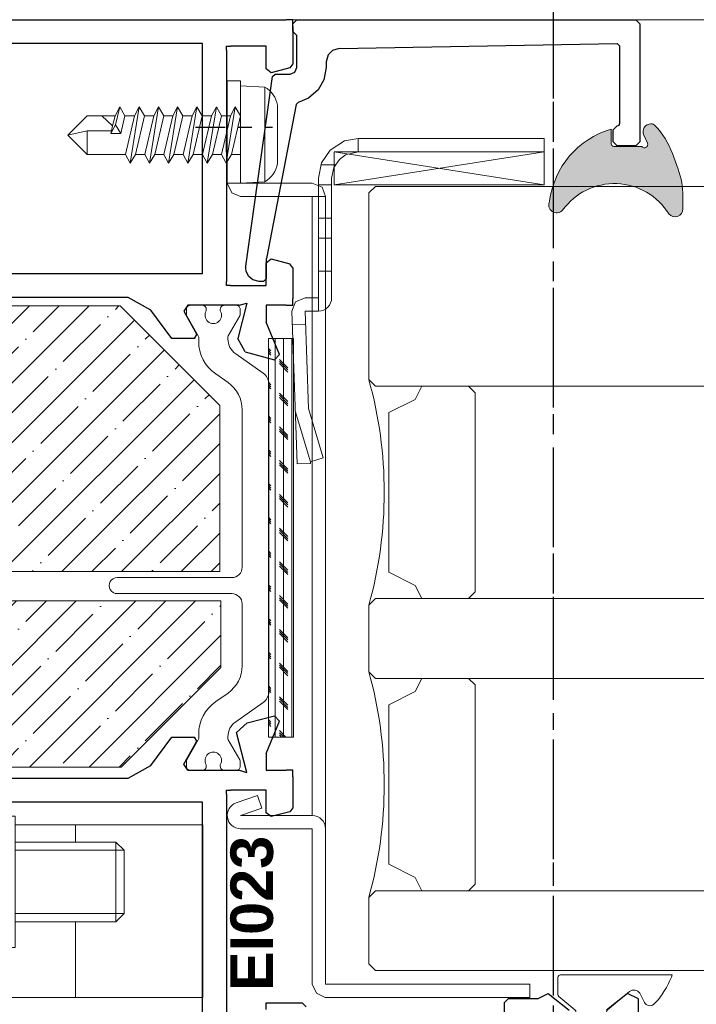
# Model space of a CAD drawing. Header units: millimetres. Extents: x -1427 to 10229, y -1578 to 5221.
# Tile 21 of 129: x 1125.26 to 1130.35, y -802.46 to -795.05. Entities that reach past the tile are written whole.
import ezdxf
from ezdxf import colors
from ezdxf.entities.mleader import LeaderData, LeaderLine
from ezdxf.math import Vec2, Vec3

# ---------------------------------------------------------------- set-up
doc = ezdxf.new("R2010")
doc.units = ezdxf.units.MM
doc.linetypes.add('CENTER2', pattern=[1.125, 0.75, -0.125, 0.125, -0.125])
doc.linetypes.add('DASHED', pattern=[19.05, 12.7, -6.35])
for name, color, linetype, lineweight in [('_Obwiednia', 2, 'Continuous', 30), ('_Przekładka', 8, 'Continuous', 18), ('A_wymiary', 7, 'Continuous', 5), ('Akcesoria', 35, 'Continuous', 9), ('AT_1_2_WYMIARY_I_OPISY', 1, 'Continuous', 5), ('Kreskowanie', 252, 'Continuous', 5), ('Obwiednia', 2, 'Continuous', 30), ('Opisy profile', 7, 'Continuous', 20), ('PROFIL', 2, 'Continuous', 18), ('PROMATEC', 7, 'Continuous', 9), ('Przekładka', 4, 'Continuous', 18), ('Stal', 1, 'Continuous', 20), ('Taśma', 130, 'Continuous', 9), ('Uszczelki', 1, 'Continuous', 9), ('WYMIAR', 4, 'Continuous', 9), ('Wypełnienia', 140, 'Continuous', 18)]:
    doc.layers.add(name, color=color, linetype=linetype, lineweight=lineweight)
doc.layers.add('OSIE', color=4, linetype='CENTER2')
doc.styles.add('Arial', font='arial.ttf')
doc.styles.add('SIMPLEX', font='simplex.shx', dxfattribs={"width": 0.77})
doc.styles.get("Standard").update_dxf_attribs({"font": 'arial.ttf'})

# ---------------------------------------------------------------- blocks, each defined once
blk = doc.blocks.new('7765P')
at = {"layer": '_Obwiednia'}
for p, q in [((2559.548, 1654.449), (2559.548, 1609.449)), ((2578.651, 1649.949), (2578.651, 1602.949)), ((2576.848, 1609.449), (2576.848, 1648.449)), ((2557.751, 1614.845), (2557.751, 1646.054)), ((2556.79, 1613.136), (2557.751, 1614.845)), ((2554.651, 1611.553), (2556.79, 1613.136)), ((2554.651, 1609.849), (2554.651, 1611.553)), ((2556.701, 1610.649), (2554.955, 1609.678)), ((2557.151, 1610.349), (2556.701, 1610.649)), ((2554.651, 1609.849), (2554.955, 1609.678)), ((2557.151, 1606.496), (2557.151, 1610.349)), ((2559.548, 1609.449), (2559.548, 1609.249)), ((2559.548, 1609.249), (2559.748, 1609.249)), ((2559.748, 1609.249), (2576.648, 1609.249)), ((2576.648, 1609.249), (2576.848, 1609.249)), ((2576.848, 1609.249), (2576.848, 1609.449)), ((2558.651, 1607.149), (2558.651, 1607.449)), ((2558.651, 1607.449), (2558.951, 1607.449)), ((2558.651, 1607.149), (2558.651, 1604.749)), ((2568.685, 1607.449), (2558.951, 1607.449)), ((2568.685, 1607.449), (2569.617, 1607.449)), ((2576.351, 1607.449), (2569.617, 1607.449)), ((2576.351, 1607.449), (2576.651, 1607.449)), ((2576.651, 1607.449), (2576.651, 1607.149)), ((2576.651, 1604.749), (2576.651, 1607.149)), ((2553.657, 1606.038), (2554.644, 1606.601)), ((2557.315, 1605.907), (2554.644, 1606.601)), ((2557.151, 1606.496), (2557.315, 1605.907)), ((2553.657, 1606.038), (2553.06, 1603.822)), ((2558.651, 1604.749), (2558.651, 1604.449)), ((2576.651, 1604.449), (2576.651, 1604.749)), ((2553.454, 1603.467), (2555.891, 1604.449)), ((2557.151, 1604.449), (2555.891, 1604.449)), ((2557.151, 1602.949), (2557.151, 1604.449)), ((2558.651, 1604.449), (2558.951, 1604.449)), ((2558.951, 1604.449), (2560.351, 1604.449)), ((2560.641, 1604.072), (2560.266, 1602.672)), ((2560.351, 1604.449), (2560.641, 1604.072)), ((2574.661, 1604.072), (2574.951, 1604.449)), ((2575.036, 1602.672), (2574.661, 1604.072)), ((2574.951, 1604.449), (2576.351, 1604.449)), ((2576.351, 1604.449), (2576.651, 1604.449)), ((2553.06, 1603.822), (2553.454, 1603.467)), ((2557.151, 1602.949), (2557.151, 1602.449)), ((2557.151, 1602.449), (2557.651, 1602.449)), ((2559.976, 1602.449), (2557.651, 1602.449)), ((2559.976, 1602.449), (2560.266, 1602.672)), ((2575.326, 1602.449), (2575.036, 1602.672)), ((2578.151, 1602.449), (2575.326, 1602.449)), ((2578.151, 1602.449), (2578.651, 1602.449)), ((2578.651, 1602.449), (2578.651, 1602.949))]:
    blk.add_line(p, q, dxfattribs=at)
blk = doc.blocks.new('7765L')
at = {"layer": '_Obwiednia'}
for p, q in [((2519.754, 1609.249), (2519.754, 1654.649)), ((2521.551, 1646.054), (2521.551, 1614.845)), ((2521.551, 1614.845), (2522.512, 1613.136)), ((2522.512, 1613.136), (2524.651, 1611.553)), ((2524.651, 1611.553), (2524.651, 1609.849)), ((2522.151, 1610.349), (2522.601, 1610.649)), ((2522.601, 1610.649), (2524.347, 1609.678)), ((2522.151, 1610.349), (2522.151, 1606.496)), ((2524.347, 1609.678), (2524.651, 1609.849)), ((2502.454, 1609.249), (2519.754, 1609.249)), ((2509.685, 1607.449), (2502.951, 1607.449)), ((2520.351, 1607.449), (2509.685, 1607.449)), ((2520.351, 1607.449), (2520.651, 1607.449)), ((2520.651, 1607.449), (2520.651, 1607.149)), ((2520.651, 1604.749), (2520.651, 1607.149)), ((2521.987, 1605.907), (2524.992, 1606.691)), ((2522.151, 1606.496), (2521.987, 1605.907)), ((2524.992, 1606.691), (2525.724, 1605.898)), ((2525.724, 1605.898), (2526.242, 1603.822)), ((2520.651, 1604.449), (2520.651, 1604.749)), ((2504.151, 1604.449), (2504.651, 1604.449)), ((2504.651, 1604.449), (2504.651, 1603.949)), ((2504.651, 1603.949), (2504.651, 1601.749)), ((2518.661, 1604.072), (2518.951, 1604.449)), ((2519.036, 1602.672), (2518.661, 1604.072)), ((2518.951, 1604.449), (2520.351, 1604.449)), ((2520.351, 1604.449), (2520.651, 1604.449)), ((2523.411, 1604.449), (2522.151, 1604.449)), ((2522.151, 1604.449), (2522.151, 1602.949)), ((2523.411, 1604.449), (2525.848, 1603.467)), ((2525.848, 1603.467), (2526.242, 1603.822)), ((2519.326, 1602.449), (2519.036, 1602.672)), ((2521.651, 1602.449), (2519.326, 1602.449)), ((2521.651, 1602.449), (2522.151, 1602.449)), ((2522.151, 1602.449), (2522.151, 1602.949)), ((2504.351, 1601.449), (2504.651, 1601.749)), ((2504.651, 1586.549), (2503.951, 1586.549)), ((2504.651, 1586.549), (2504.951, 1586.249)), ((2504.951, 1584.049), (2504.951, 1586.249)), ((2504.951, 1584.049), (2505.342, 1583.238)), ((2505.342, 1583.238), (2504.086, 1581.662)), ((2505.342, 1577.261), (2504.086, 1578.836)), ((2504.951, 1576.449), (2505.342, 1577.261)), ((2501.151, 1576.449), (2504.951, 1576.449))]:
    blk.add_line(p, q, dxfattribs=at)
blk = doc.blocks.new('przekł_DL')
at = {"layer": 'Przekładka'}
for p, q in [((3, 11.4), (3, 2.792)), ((4.2, 2.78), (4.2, 11.4)), ((-16.811, 6.2), (-17.2, 6.2)), ((-15.197, 5.302), (-16.702, 6.171)), ((16.702, 6.171), (15.197, 5.302)), ((17.2, 6.2), (16.811, 6.2)), ((-17.5, 5.9), (-17.5, 5)), ((-17.5, 5.9), (-17.5, 5)), ((-14.792, 5.275), (-15.097, 5.275)), ((15.097, 5.275), (14.792, 5.275)), ((17.5, 5), (17.5, 5.9)), ((17.5, 5), (17.5, 5.9)), ((-17.2, 4.7), (-17.08, 4.7)), ((17.08, 4.7), (17.2, 4.7)), ((-11.683, 3.065), (-12.334, 3.996)), ((12.334, 3.996), (11.683, 3.065)), ((-17.5, 3.35), (-17.5, 2.45)), ((-17.5, 3.35), (-17.5, 2.45)), ((-17.08, 3.65), (-17.2, 3.65)), ((-16.706, 2.177), (-15.196, 3.049)), ((-15.098, 3.075), (-14.97, 3.075)), ((14.97, 3.075), (15.098, 3.075)), ((15.196, 3.049), (16.706, 2.177)), ((17.2, 3.65), (17.08, 3.65)), ((17.5, 2.45), (17.5, 3.35)), ((17.5, 2.45), (17.5, 3.35)), ((-13.842, 2.487), (-12.399, 0.426)), ((12.399, 0.426), (13.842, 2.487)), ((-17.2, 2.15), (-16.806, 2.15)), ((2.208, 2), (-9.637, 2)), ((9.637, 2), (4.98, 2)), ((16.806, 2.15), (17.2, 2.15)), ((-11.579, 0), (11.579, 0))]:
    blk.add_line(p, q, dxfattribs=at)
for centre, radius, start, end in [((3.6, 11.407), 0.6, 359.3007, 180.6993), ((-17.2, 5.9), 0.3, 89.98, 180.02061), ((-16.809, 5.991), 0.209, 59.35315, 90.64805), ((16.809, 5.991), 0.209, 89.35195, 120.64685), ((17.2, 5.9), 0.3, 359.97939, 90.02), ((-15.09, 5.502), 0.227, 241.83437, 268.16343), ((-14.791, 2.276), 2.999, 34.9905, 90.00937), ((14.791, 2.276), 2.999, 89.99063, 145.0095), ((15.09, 5.502), 0.227, 271.83657, 298.16563), ((-17.2, 5), 0.3, 179.9998, 269.99857), ((-16.75, 4.175), 0.62, 237.8597, 122.14288), ((16.75, 4.175), 0.62, 57.85712, 302.1403), ((17.2, 5), 0.3, 270.00143, 0.0002), ((-17.2, 3.35), 0.3, 89.97042, 180.03015), ((-15.098, 2.877), 0.198, 90.1848, 119.81695), ((-14.976, 1.686), 1.389, 35.23826, 89.76229), ((-9.636, 4.499), 2.499, 215.01414, 269.98569), ((9.636, 4.499), 2.499, 270.01431, 324.98586), ((14.976, 1.686), 1.389, 90.23771, 144.76174), ((15.098, 2.877), 0.198, 60.18305, 89.8152), ((17.2, 3.35), 0.3, 359.96985, 90.02958), ((-17.201, 2.449), 0.299, 179.89138, 270.10924), ((2.204, 2.796), 0.796, 270.30065, 359.69934), ((4.99, 2.79), 0.79, 180.71431, 269.28571), ((17.201, 2.449), 0.299, 269.89076, 0.10862), ((-16.806, 2.35), 0.2, 270.00178, 300.00001), ((16.806, 2.35), 0.2, 239.99999, 269.99823), ((-11.579, 1), 1, 215, 270), ((11.579, 1), 1, 270, 325)]:
    blk.add_arc(centre, radius, start, end, dxfattribs=at)
blk = doc.blocks.new('7765DL')
at = {"layer": 'Obwiednia'}
for name in ['7765L', '7765P']:
    blk.add_blockref(name, (-2578.651, -1626.449), dxfattribs=at)
at = {"layer": 'PROFIL', "linetype": 'ByBlock', "xscale": -1}
blk.add_blockref('przekł_DL', (-39, -22.185), dxfattribs=at)
blk = doc.blocks.new('EI102')
at = {"layer": 'PROMATEC'}
h = blk.add_hatch(dxfattribs=at)
h.set_pattern_fill('ANSI35', color=256, scale=0.5, style=0)
h.set_pattern_definition([(45, (-2188.1716, -1880.2186), (-2.245064, 2.245064), []), (45, (-2185.9265, -1880.2186), (-2.245064, 2.245064), [3.96875, -0.79375, 0, -0.79375])])
h.paths.add_polyline_path([(-7.5, -12.5), (0, -5), (0, 0), (-45, 0), (-45, -5), (-37.5, -12.5)])
blk.add_lwpolyline([(-7.5, -12.5), (0, -5), (0, 0), (-45, 0), (-45, -5), (-37.5, -12.5), (-7.5, -12.5)], close=True, dxfattribs=at)
at = {"layer": 'Opisy profile', "linetype": 'ByBlock'}
blk.add_attdef('EI102', (-28.766, -5.103), '', height=2.5, dxfattribs=at)
blk = doc.blocks.new('EI101')
at = {"layer": 'PROMATEC'}
h = blk.add_hatch(dxfattribs=at)
h.set_pattern_fill('ANSI35', color=256, scale=0.5, style=0)
h.set_pattern_definition([(45, (-2188.1716, -1881.4186), (-2.245064, 2.245064), []), (45, (-2185.9265, -1881.4186), (-2.245064, 2.245064), [3.96875, -0.79375, 0, -0.79375])])
h.paths.add_polyline_path([(-37.5, 20), (-45, 12.5), (-45, 0), (-38.675, 0), (-6.159, 0), (0, 0), (0, 12.5), (-7.5, 20)])
blk.add_lwpolyline([(-37.5, 20), (-45, 12.5), (-45, 0), (-38.675, 0, -0.000408), (-38.674, 0), (-6.159, 0, -0.000408), (-6.158, 0), (0, 0), (0, 12.5), (-7.5, 20), (-37.5, 20)], format="xyb", close=True, dxfattribs=at)
at = {"layer": 'Opisy profile', "linetype": 'ByBlock'}
blk.add_attdef('EI101', (-28.558, 7.106), '', height=2.5, dxfattribs=at)
blk = doc.blocks.new('EI030')
at = {"layer": 'Taśma'}
h = blk.add_hatch(dxfattribs=at)
h.set_pattern_fill('CORK', color=256, scale=0.2, angle=270, style=0)
h.set_pattern_definition([(90, (2819.29845, -4380.0312), (0.635, 1e-16), []), (315, (2818.981, -4379.7137), (-1.27000055, -1.27000055), [0.898026, -0.898026]), (315, (2818.981, -4379.555), (-1.27000055, -1.27000055), [0.898026, -0.898026]), (315, (2818.981, -4379.3962), (-1.27000055, -1.27000055), [0.898026, -0.898026])])
h.paths.add_polyline_path([(1100.201, 833.465), (1102.101, 833.465), (1102.101, 863.465), (1100.201, 863.465)])
at = {"layer": 'Wypełnienia'}
blk.add_lwpolyline([(1102.101, 863.465), (1102.101, 833.465), (1100.201, 833.465), (1100.201, 863.465)], close=True, dxfattribs=at)
blk = doc.blocks.new('EI023')
at = {"layer": 'OSIE', "ltscale": 3}
blk.add_line((1748.489, -1391.984), (1748.489, -1386.191), dxfattribs=at)
at = {"layer": 'Stal'}
for p, q in [((1683.989, -1366.805), (1682.99, -1366.805)), ((1682.99, -1382.222), (1682.99, -1366.805)), ((1683.989, -1366.805), (1683.989, -1382.188)), ((1683.308, -1382.864), (1682.99, -1382.222)), ((1683.989, -1382.188), (1743.289, -1382.188)), ((1743.289, -1383.188), (1743.289, -1382.188)), ((1743.988, -1382.443), (1743.289, -1382.188)), ((1683.989, -1383.188), (1683.308, -1382.864)), ((1744.289, -1383.188), (1743.988, -1382.443)), ((1683.989, -1383.188), (1695.689, -1383.188)), ((1695.689, -1383.188), (1695.689, -1388.588)), ((1696.689, -1383.188), (1743.289, -1383.188)), ((1696.689, -1383.188), (1696.689, -1388.588)), ((1743.289, -1383.188), (1743.289, -1388.588)), ((1744.289, -1383.188), (1744.289, -1389.588)), ((1696.689, -1388.588), (1697.24, -1386.989)), ((1697.24, -1386.989), (1698.186, -1387.315)), ((1697.635, -1388.913), (1698.186, -1387.315)), ((1743.289, -1388.588), (1743.544, -1389.246)), ((1744.289, -1388.588), (1751.989, -1388.588)), ((1751.989, -1388.588), (1751.989, -1389.588)), ((1743.544, -1389.246), (1744.289, -1389.588)), ((1744.289, -1389.588), (1751.989, -1389.588))]:
    blk.add_line(p, q, dxfattribs=at)
for centre, start, end in [((1695.689, -1383.188), 0, 90), ((1696.689, -1388.588), 180, 340.98538)]:
    blk.add_arc(centre, 1, start, end, dxfattribs=at)
blk = doc.blocks.new('G008D_ogolny')
at = {"layer": 'Uszczelki'}
blk.add_lwpolyline([(-2.876, 3.849, 0.429891), (-3.665, 3.719), (-4.017, 3.023, -0.507698), (-4.708, 2.892, -0.079552), (-5.475, 3.851, -0.054426), (-6.094, 5.1), (-0.982, 5.1), (2.3, 5.1, -0.414214), (2.5, 4.9), (2.5, 3.626, -0.221695), (2.429, 3.473), (1.221, 2.46, 0.221695), (1.15, 2.307), (1.15, 1.8, 0.414214), (1.35, 1.6), (1.6, 1.6, -0.636522), (1.715, 1.354), (0.75, 0.2), (-0.75, 0.2), (-1.715, 1.354, -0.636522), (-1.6, 1.6), (-1.35, 1.6, 0.414214), (-1.15, 1.8), (-1.15, 2.307, 0.221695), (-1.221, 2.46)], format="xyb", close=True, dxfattribs=at)
blk = doc.blocks.new('WZMOCNIENIE DO DYLATACJI')
at = {"layer": 'Akcesoria'}
for p, q in [((-15.943, -1.103), (-15.943, 6.02)), ((-13.714, 0.395), (-13.032, 4.638)), ((-13.032, 4.638), (-13.714, 0.395)), ((-13.032, 4.638), (-13.428, 3.98)), ((-12.677, 3.98), (-13.032, 4.638)), ((-12.294, 0.395), (-11.611, 4.638)), ((-11.611, 4.638), (-12.294, 0.395)), ((-11.611, 4.638), (-12.007, 3.98)), ((-11.256, 3.98), (-11.611, 4.638)), ((-10.831, 0.395), (-10.148, 4.638)), ((-10.148, 4.638), (-10.831, 0.395)), ((-10.148, 4.638), (-10.831, 0.395)), ((-10.831, 0.395), (-10.148, 4.638)), ((-10.831, 0.395), (-10.148, 4.638)), ((-10.148, 4.638), (-10.831, 0.395)), ((-10.148, 4.638), (-10.831, 0.395)), ((-10.831, 0.395), (-10.148, 4.638)), ((-10.148, 4.638), (-10.831, 0.395)), ((-10.148, 4.638), (-10.831, 0.395)), ((-10.831, 0.395), (-10.148, 4.638)), ((-10.148, 4.638), (-10.544, 3.98)), ((-10.544, 3.98), (-10.148, 4.638)), ((-10.544, 3.98), (-10.148, 4.638)), ((-10.544, 3.98), (-10.148, 4.638)), ((-10.544, 3.98), (-10.148, 4.638)), ((-9.793, 3.98), (-10.148, 4.638)), ((-10.148, 4.638), (-9.793, 3.98)), ((-10.148, 4.638), (-9.793, 3.98)), ((-10.148, 4.638), (-9.793, 3.98)), ((-10.148, 4.638), (-9.793, 3.98)), ((-8.685, 4.638), (-9.368, 0.395)), ((-9.368, 0.395), (-8.685, 4.638)), ((-9.368, 0.395), (-8.685, 4.638)), ((-8.685, 4.638), (-9.368, 0.395)), ((-8.685, 4.638), (-9.368, 0.395)), ((-9.368, 0.395), (-8.685, 4.638)), ((-8.685, 4.638), (-9.368, 0.395)), ((-9.368, 0.395), (-8.685, 4.638)), ((-8.685, 4.638), (-9.368, 0.395)), ((-9.081, 3.98), (-8.685, 4.638)), ((-9.081, 3.98), (-8.685, 4.638)), ((-9.081, 3.98), (-8.685, 4.638)), ((-8.685, 4.638), (-8.33, 3.98)), ((-8.685, 4.638), (-8.33, 3.98)), ((-8.685, 4.638), (-8.33, 3.98)), ((-8.685, 4.638), (-8.33, 3.98)), ((-8.685, 4.638), (-8.685, 4.638)), ((-7.265, 4.638), (-7.947, 0.395)), ((-7.265, 4.638), (-7.947, 0.395)), ((-7.265, 4.638), (-7.947, 0.395)), ((-7.265, 4.638), (-7.947, 0.395)), ((-7.265, 4.638), (-7.947, 0.395)), ((-7.947, 0.395), (-7.265, 4.638)), ((-7.947, 0.395), (-7.265, 4.638)), ((-7.947, 0.395), (-7.265, 4.638)), ((-7.947, 0.395), (-7.265, 4.638)), ((-7.661, 3.98), (-7.265, 4.638)), ((-7.661, 3.98), (-7.265, 4.638)), ((-7.661, 3.98), (-7.265, 4.638)), ((-7.661, 3.98), (-7.265, 4.638)), ((-7.265, 4.638), (-6.909, 3.98)), ((-7.265, 4.638), (-6.909, 3.98)), ((-7.265, 4.638), (-6.909, 3.98)), ((-7.265, 4.638), (-6.909, 3.98)), ((-6.484, 0.395), (-5.802, 4.638)), ((-5.802, 4.638), (-6.484, 0.395)), ((-5.802, 4.638), (-6.484, 0.395)), ((-5.802, 4.638), (-6.484, 0.395)), ((-5.802, 4.638), (-6.484, 0.395)), ((-6.198, 3.98), (-5.802, 4.638)), ((-6.198, 3.98), (-5.802, 4.638)), ((-6.198, 3.98), (-5.802, 4.638)), ((-5.802, 4.638), (-5.446, 3.98)), ((-5.802, 4.638), (-5.802, 4.638)), ((-14.11, 3.98), (-13.428, 3.98)), ((-13.428, 3.98), (-14.11, 1.054)), ((-14.11, 3.98), (-14.11, 1.054)), ((-13.359, 1.054), (-12.677, 3.98)), ((-12.677, 3.98), (-13.359, 1.054)), ((-12.677, 3.98), (-13.359, 1.054)), ((-13.359, 1.054), (-12.677, 3.98)), ((-12.69, 1.054), (-12.007, 3.98)), ((-12.007, 3.98), (-12.69, 1.054)), ((-12.007, 3.98), (-12.69, 1.054)), ((-12.69, 1.054), (-12.007, 3.98)), ((-12.69, 1.054), (-12.007, 3.98)), ((-12.007, 3.98), (-12.69, 1.054)), ((-12.69, 1.054), (-12.007, 3.98)), ((-12.69, 1.054), (-12.007, 3.98)), ((-12.007, 3.98), (-12.677, 3.98)), ((-11.256, 3.98), (-11.939, 1.054)), ((-11.939, 1.054), (-11.256, 3.98)), ((-10.544, 3.98), (-11.256, 3.98)), ((-11.227, 1.054), (-10.544, 3.98)), ((-10.544, 3.98), (-11.227, 1.054)), ((-11.227, 1.054), (-10.544, 3.98)), ((-11.227, 1.054), (-10.544, 3.98)), ((-11.227, 1.054), (-10.544, 3.98)), ((-11.227, 1.054), (-10.544, 3.98)), ((-10.544, 3.98), (-11.227, 1.054)), ((-10.544, 3.98), (-11.227, 1.054)), ((-10.544, 3.98), (-11.227, 1.054)), ((-11.227, 1.054), (-10.544, 3.98)), ((-10.544, 3.98), (-11.227, 1.054)), ((-10.544, 3.98), (-11.227, 1.054)), ((-10.544, 3.98), (-11.227, 1.054)), ((-10.476, 1.054), (-9.793, 3.98)), ((-9.793, 3.98), (-10.476, 1.054)), ((-9.793, 3.98), (-10.476, 1.054)), ((-9.793, 3.98), (-10.476, 1.054)), ((-9.793, 3.98), (-10.476, 1.054)), ((-10.476, 1.054), (-9.793, 3.98)), ((-10.476, 1.054), (-9.793, 3.98)), ((-9.793, 3.98), (-9.081, 3.98)), ((-9.793, 3.98), (-9.081, 3.98)), ((-9.764, 1.054), (-9.081, 3.98)), ((-9.764, 1.054), (-9.081, 3.98)), ((-9.764, 1.054), (-9.081, 3.98)), ((-9.764, 1.054), (-9.081, 3.98)), ((-9.081, 3.98), (-9.764, 1.054)), ((-9.081, 3.98), (-9.764, 1.054)), ((-8.33, 3.98), (-9.013, 1.054)), ((-8.33, 3.98), (-9.013, 1.054)), ((-8.33, 3.98), (-9.013, 1.054)), ((-8.33, 3.98), (-9.013, 1.054)), ((-9.013, 1.054), (-8.33, 3.98)), ((-9.013, 1.054), (-8.33, 3.98)), ((-8.343, 1.054), (-7.661, 3.98)), ((-8.343, 1.054), (-7.661, 3.98)), ((-8.343, 1.054), (-7.661, 3.98)), ((-8.343, 1.054), (-7.661, 3.98)), ((-7.661, 3.98), (-8.343, 1.054)), ((-7.661, 3.98), (-8.343, 1.054)), ((-8.33, 3.98), (-7.661, 3.98)), ((-8.33, 3.98), (-7.661, 3.98)), ((-7.592, 1.054), (-6.909, 3.98)), ((-7.592, 1.054), (-6.909, 3.98)), ((-7.592, 1.054), (-6.909, 3.98)), ((-6.909, 3.98), (-7.592, 1.054)), ((-6.909, 3.98), (-7.592, 1.054)), ((-6.909, 3.98), (-7.592, 1.054)), ((-6.909, 3.98), (-7.592, 1.054)), ((-6.909, 3.98), (-6.198, 3.98)), ((-6.909, 3.98), (-6.198, 3.98)), ((-6.909, 3.98), (-6.198, 3.98)), ((-6.88, 1.054), (-6.198, 3.98)), ((-6.88, 1.054), (-6.198, 3.98)), ((-6.88, 1.054), (-6.198, 3.98)), ((-6.88, 1.054), (-6.198, 3.98)), ((-6.198, 3.98), (-6.88, 1.054)), ((-6.198, 3.98), (-6.88, 1.054)), ((-6.198, 3.98), (-6.88, 1.054)), ((-5.446, 3.98), (-6.129, 1.054)), ((-6.129, 1.054), (-5.446, 3.98)), ((-6.129, 1.054), (-5.446, 3.98)), ((-5.446, 3.98), (-6.129, 1.054)), ((-6.129, 1.054), (-5.446, 3.98)), ((-5.446, 3.98), (-6.129, 1.054)), ((-5.446, 3.98), (-2.573, 3.98)), ((-5.446, 3.98), (-4.735, 3.98)), ((-2.573, 3.98), (-1.11, 2.517)), ((-2.573, 2.202), (-2.573, 3.98)), ((-5.103, 2.399), (-5.417, 1.054)), ((-5.417, 1.054), (-5.103, 2.399)), ((-4.352, 2.399), (-5.103, 2.399)), ((-5.103, 2.399), (-4.707, 1.74)), ((-4.707, 1.74), (-4.352, 2.399)), ((-4.398, 2.202), (-4.352, 2.399)), ((-4.352, 2.399), (-4.398, 2.202)), ((-1.11, 2.517), (-2.573, 1.054)), ((-2.573, 2.202), (-1.11, 2.517)), ((-2.573, 2.202), (-1.11, 2.517)), ((-1.11, 2.517), (-2.573, 1.054)), ((-1.11, 2.517), (-2.573, 2.202)), ((-4.707, 1.74), (-5.021, 0.395)), ((-5.021, 0.395), (-4.707, 1.74)), ((-4.666, 1.054), (-4.486, 1.823)), ((-4.486, 1.823), (-4.666, 1.054)), ((-4.486, 1.823), (-4.398, 2.202)), ((-4.398, 2.202), (-4.486, 1.823)), ((-3.68, 1.054), (-4.486, 1.823)), ((-4.486, 1.823), (-3.68, 1.054)), ((-2.573, 2.202), (-4.398, 2.202)), ((-14.11, 1.054), (-13.714, 0.395)), ((-13.714, 0.395), (-13.359, 1.054)), ((-13.359, 1.054), (-12.69, 1.054)), ((-12.69, 1.054), (-12.294, 0.395)), ((-12.294, 0.395), (-11.939, 1.054)), ((-11.939, 1.054), (-11.227, 1.054)), ((-11.227, 1.054), (-10.831, 0.395)), ((-10.831, 0.395), (-11.227, 1.054)), ((-10.831, 0.395), (-11.227, 1.054)), ((-10.831, 0.395), (-11.227, 1.054)), ((-10.831, 0.395), (-11.227, 1.054)), ((-10.831, 0.395), (-10.476, 1.054)), ((-10.476, 1.054), (-10.831, 0.395)), ((-10.476, 1.054), (-10.831, 0.395)), ((-10.476, 1.054), (-10.831, 0.395)), ((-10.476, 1.054), (-10.831, 0.395)), ((-9.764, 1.054), (-10.476, 1.054)), ((-9.764, 1.054), (-10.476, 1.054)), ((-9.368, 0.395), (-9.764, 1.054)), ((-9.368, 0.395), (-9.764, 1.054)), ((-9.368, 0.395), (-9.764, 1.054)), ((-9.368, 0.395), (-9.764, 1.054)), ((-9.013, 1.054), (-9.368, 0.395)), ((-9.013, 1.054), (-9.368, 0.395)), ((-9.013, 1.054), (-9.368, 0.395)), ((-9.013, 1.054), (-9.368, 0.395)), ((-8.343, 1.054), (-9.013, 1.054)), ((-8.343, 1.054), (-9.013, 1.054)), ((-7.947, 0.395), (-8.343, 1.054)), ((-7.947, 0.395), (-8.343, 1.054)), ((-7.947, 0.395), (-8.343, 1.054)), ((-7.947, 0.395), (-8.343, 1.054)), ((-7.592, 1.054), (-7.947, 0.395)), ((-7.592, 1.054), (-7.947, 0.395)), ((-7.592, 1.054), (-7.947, 0.395)), ((-7.592, 1.054), (-7.947, 0.395)), ((-6.88, 1.054), (-7.592, 1.054)), ((-6.88, 1.054), (-7.592, 1.054)), ((-6.88, 1.054), (-7.592, 1.054)), ((-6.484, 0.395), (-6.88, 1.054)), ((-6.484, 0.395), (-6.88, 1.054)), ((-6.484, 0.395), (-6.88, 1.054)), ((-6.484, 0.395), (-6.88, 1.054)), ((-6.129, 1.054), (-6.484, 0.395)), ((-5.417, 1.054), (-6.129, 1.054)), ((-5.417, 1.054), (-6.129, 1.054)), ((-5.021, 0.395), (-5.417, 1.054)), ((-4.666, 1.054), (-5.021, 0.395)), ((-4.624, 1.054), (-4.666, 1.054)), ((-4.361, 1.054), (-4.624, 1.054)), ((-3.68, 1.054), (-4.361, 1.054)), ((-2.573, 1.054), (-4.348, 1.054))]:
    blk.add_line(p, q, dxfattribs=at)
blk.add_lwpolyline([(-16.901, 0.458), (-16.901, 0.258, 0.21649), (-15.943, -1.103), (-15.943, 6.02, 0.21649), (-16.901, 4.658), (-16.901, 4.458)], format="xyb", close=True, dxfattribs=at)
blk.add_lwpolyline([(-15.943, -1.103), (-14.11, -1.208), (-14.11, 6.125), (-15.943, 6.02)], close=True, dxfattribs=at)
blk = doc.blocks.new('7910')
at = {"layer": 'Obwiednia'}
for p, q in [((0, 0.699), (0.3, 0.999)), ((9.2, 0.999), (0.3, 0.999)), ((9.2, 0.999), (9.5, 0.699)), ((0, 0.699), (0, -0.699)), ((9.5, -24.8), (9.5, 0.699)), ((0, -0.699), (0.3, -0.999)), ((1.2, -1), (1.5, -0.699)), ((1.5, -0.699), (1.559, -0.558)), ((1.559, -0.558), (1.7, -0.499)), ((1.7, -0.499), (7.496, -0.5)), ((7.331, -21.618), (7.696, -0.703)), ((7.496, -0.5), (7.696, -0.703)), ((0.3, -0.999), (1.2, -1)), ((7.184, -22.123), (6.856, -22.452)), ((7.331, -21.618), (7.184, -22.123)), ((4.985, -22.76), (4.22, -23.187)), ((5.901, -22.6), (4.985, -22.76)), ((6.332, -22.6), (5.901, -22.6)), ((6.856, -22.452), (6.332, -22.6)), ((4.22, -23.187), (3.581, -23.919)), ((3.581, -23.919), (3.27, -24.692)), ((3.113, -24.843), (-8.481, -27.097)), ((3.113, -24.843), (3.27, -24.692)), ((5.401, -25.305), (5.545, -24.949)), ((5.545, -24.949), (5.901, -24.8)), ((5.901, -24.8), (8.3, -24.8)), ((8.3, -24.8), (8.6, -25.1)), ((8.6, -25.1), (9.2, -25.1)), ((9.2, -25.1), (9.5, -24.8)), ((5.4, -26.427), (5.401, -25.305)), ((-9.061, -28.633), (5.228, -26.625)), ((5.228, -26.625), (5.4, -26.427)), ((-10, -27.1), (-10.2, -27.3)), ((-10.2, -27.3), (-10.2, -27.643)), ((-8.519, -27.1), (-10, -27.1)), ((-10.2, -27.643), (-10.084, -28.11)), ((-10.084, -28.11), (-9.82, -28.427)), ((-9.82, -28.427), (-9.457, -28.609)), ((-9.457, -28.609), (-9.2, -28.643)), ((-9.2, -28.643), (-9.061, -28.633))]:
    blk.add_line(p, q, dxfattribs=at)
blk.add_arc((-8.519, -26.9), 0.2, 270, 281, dxfattribs=at)
blk = doc.blocks.new('EI024.1')
at = {"layer": 'Stal'}
for p, q in [((-1, -14), (-1, 0)), ((-1, 0), (0, 0)), ((0, 0), (0, -14)), ((-1, -14), (-1.241, -14.952)), ((0, -14), (-0.185, -15.037)), ((-1.586, -15.414), (-2.204, -15.835)), ((-1.241, -14.952), (-1.586, -15.414)), ((-0.185, -15.037), (-0.879, -16.121)), ((-12, -16), (-3, -16)), ((-2.204, -15.835), (-3, -16)), ((-0.879, -16.121), (-1.832, -16.763)), ((-24.338, -17.604), (-24.055, -16.645)), ((-20.341, -17.744), (-24.055, -16.645)), ((-13, -18), (-13, -17)), ((-12, -17), (-3, -17)), ((-12, -17), (-12, -18)), ((-1.832, -16.763), (-3, -17)), ((-24.465, -17.6), (-24.5, -18.599)), ((-24.465, -17.6), (-24.338, -17.604)), ((-20.502, -18.739), (-24.338, -17.604)), ((-20.341, -17.744), (-13, -18)), ((-12, -18), (-12.305, -18.719)), ((-24.5, -18.599), (-13, -19)), ((-12.305, -18.719), (-13, -19))]:
    blk.add_line(p, q, dxfattribs=at)
at = {"layer": 'Stal', "linetype": 'DASHED'}
for p, q in [((0, -14), (-1, -14)), ((-10, -17), (-10, -16)), ((-7.5, -17), (-7.5, -16)), ((-6, -17), (-6, -16)), ((-3.5, -17), (-3.5, -16)), ((-2, -16.797), (-2, -15.696)), ((-12, -17), (-13, -17)), ((-13.999, -17.965), (-14.034, -18.964))]:
    blk.add_line(p, q, dxfattribs=at)
at = {"layer": 'Stal'}
blk.add_arc((-12, -17), 1, 90, 180, dxfattribs=at)
blk = doc.blocks.new('EG003')
at = {"layer": 'Kreskowanie', "linetype": 'ByBlock'}
h = blk.add_hatch(color=256, dxfattribs=at)
h.dxf.hatch_style = 1
h.paths.add_polyline_path([(0.254, 1.477), (0.85, 1.204, 0.54487), (1.7, 1.747, 0.204165), (1.578, 2.036, 0.105533), (-0.545, 3.366), (-1.706, 3.788, 0.087489), (-3.758, 4.15), (-4.7, 4.15, 0.70128), (-5.084, 3.089, -0.535639), (-4.798, -4.901, 0.882798), (-4.125, -5.883, 0.29814), (1.3, -1.25), (0.2, -1.25, -0.414214), (0, -1.05), (0, 1.05, -0.898215)])
at = {"layer": 'Uszczelki'}
blk.add_lwpolyline([(-4.125, -5.883, 0.29814), (1.3, -1.25), (0.2, -1.25, -0.414214), (0, -1.05), (0, 1.05, -0.898215), (0.254, 1.477), (0.85, 1.204, 0.54487), (1.7, 1.747, 0.204165), (1.578, 2.036, 0.105533), (-0.545, 3.366), (-1.706, 3.788, 0.087489), (-3.758, 4.15), (-4.7, 4.15, 0.70128), (-5.084, 3.089, -0.535639), (-4.798, -4.901, 0.882798)], format="xyb", close=True, dxfattribs=at)
blk = doc.blocks.new('EI043')
at = {"layer": 'WYMIAR'}
for p, q in [((1080.856, 835.133), (1096.656, 835.133)), ((1080.856, 835.133), (1096.656, 832.633)), ((1096.656, 835.133), (1080.856, 832.633)), ((1080.856, 832.633), (1080.856, 835.133)), ((1096.656, 832.633), (1096.656, 835.133)), ((1080.856, 832.633), (1096.656, 832.633))]:
    blk.add_line(p, q, dxfattribs=at)
blk = doc.blocks.new('444')
at = {"layer": '_Przekładka', "color": 7, "linetype": 'Continuous'}
for p, q in [((0, 0), (0, -24.015)), ((13, 0), (13, -14.1)), ((6.314, -5.9), (5.7, -6.513)), ((11.086, -5.9), (6.314, -5.9)), ((6.314, -5.9), (11.086, -5.9)), ((11.086, -5.9), (11.7, -6.513)), ((5.7, -6.513), (5.7, -14.1)), ((5.7, -6.513), (11.7, -6.513)), ((11.7, -6.513), (11.7, -14.1)), ((3.75, -14.1), (3.75, -16.5)), ((3.75, -14.1), (13.65, -14.1)), ((13.65, -14.1), (13.65, -16.5)), ((2.7, -16.8), (2.7, -20.8)), ((2.7, -16.8), (7, -16.8)), ((3.75, -16.5), (7, -16.5)), ((5.7, -16.5), (5.7, -16.8)), ((6.95, -20.8), (6.95, -16.8)), ((7, -16.5), (7, -20.8)), ((10.4, -16.5), (10.4, -20.8)), ((10.4, -16.5), (13.65, -16.5)), ((10.4, -16.8), (14.7, -16.8)), ((10.45, -16.8), (10.45, -20.8)), ((11.7, -16.5), (11.7, -16.8)), ((13, -16.5), (13, -16.8)), ((2.7, -20.8), (6.931, -20.8)), ((3.7, -21.1), (3.7, -25.9)), ((3.7, -21.1), (13.7, -21.1)), ((3.75, -20.8), (3.75, -21.1)), ((6.931, -20.8), (7, -20.8)), ((10.4, -20.8), (10.469, -20.8)), ((10.469, -20.8), (14.7, -20.8)), ((13.65, -20.8), (13.65, -21.1)), ((13.7, -21.1), (13.7, -24.477)), ((-1.8, -25.055), (0.2, -23.9)), ((0.2, -23.9), (3.45, -23.9)), ((3.45, -24.4), (2.35, -24.9)), ((3.45, -23.9), (3.45, -24.4)), ((9.45, -24.4), (9.45, -23.9)), ((9.45, -23.9), (12.7, -23.9)), ((10.55, -24.9), (9.45, -24.4)), ((12.7, -23.9), (14.7, -25.055)), ((-1.8, -37.4), (-1.8, -25.055)), ((2.35, -24.9), (2.35, -25.9)), ((10.55, -25.9), (10.55, -24.9)), ((2.35, -25.4), (3.7, -25.4)), ((2.35, -25.9), (10.55, -25.9)), ((2.45, -25.4), (2.45, -25.9)), ((3.9, -37.9), (-1.3, -37.9)), ((3.7, -37.9), (3.7, -45.373)), ((5.9, -44.9), (5.9, -39.9)), ((-0.8, -51.2), (-0.8, -47.2)), ((-0.8, -47.2), (1.8, -47.2)), ((21.035, -47.2), (22.501, -47.2)), ((29.2, -47.358), (29.2, -51.2)), ((29.2, -51.2), (-0.8, -51.2))]:
    blk.add_line(p, q, dxfattribs=at)
at = {"layer": '_Przekładka', "color": 2, "linetype": 'Continuous'}
for p, q in [((6.314, -5.9), (6.314, -14.1)), ((11.086, -5.9), (11.086, -14.1)), ((6.314, -16.5), (6.314, -16.8)), ((11.086, -16.5), (11.086, -16.8))]:
    blk.add_line(p, q, dxfattribs=at)
at = {"layer": '_Przekładka', "color": 9, "linetype": 'Continuous'}
for p, q in [((5.7, -9.561), (0, -9.561)), ((13, -9.561), (11.7, -9.561)), ((4.7, -16.8), (4.7, -20.8)), ((6.45, -16.8), (6.45, -20.8)), ((10.95, -16.8), (10.95, -20.8)), ((12.7, -16.8), (12.7, -20.8)), ((3.7, -23.043), (0, -23.043)), ((3.45, -25.4), (3.45, -25.9))]:
    blk.add_line(p, q, dxfattribs=at)
at = {"layer": '_Przekładka', "color": 7, "linetype": 'Continuous'}
for centre, radius, start, end in [((-1.3, -37.4), 0.5, 180, 270), ((3.9, -39.9), 2, 0, 90), ((6.4, -44.9), 0.5, 180, 270), ((14.2, -44.9), 0.5, 288, 342)]:
    blk.add_arc(centre, radius, start, end, dxfattribs=at)
blk = doc.blocks.new('rz_rol_skrz')
blk.add_line((1557.14, -2591.952), (1570.14, -2591.952))
at = {"rotation": 180}
blk.add_blockref('444', (1570.14, -2591.952), dxfattribs=at)
blk = doc.blocks.new('*U86')
at = {"layer": 'OSIE'}
blk.add_line((74366.59, -6698.708), (74366.59, -6935.701), dxfattribs=at)
at = {"layer": 'PROFIL', "linetype": 'ByBlock'}
blk.add_line((74372.79, -6756.515), (75191.191, -6756.515), dxfattribs=at)
blk.add_line((74372.79, -6756.515), (75191.191, -6756.515), dxfattribs=at)
at = {"layer": 'Wypełnienia'}
for points in [[(75088.282, -6769.059), (75207.382, -6769.059), (75207.882, -6769.559), (75207.882, -6783.594), (75207.382, -6784.094), (75088.282, -6784.094), (74353.199, -6784.094), (74352.699, -6783.594), (74352.699, -6769.559), (74353.199, -6769.059)], [(75088.282, -6769.059), (75207.382, -6769.059), (75207.882, -6769.559), (75207.882, -6783.594), (75207.382, -6784.094), (75088.282, -6784.094), (74353.199, -6784.094), (74352.699, -6783.594), (74352.699, -6769.559), (74353.199, -6769.059)], [(75088.282, -6800.094), (75207.382, -6800.094), (75207.882, -6800.594), (75207.882, -6805.594), (75207.382, -6806.094), (75088.282, -6806.094), (74353.199, -6806.094), (74352.699, -6805.594), (74352.699, -6800.594), (74353.199, -6800.094)], [(75088.282, -6800.094), (75207.382, -6800.094), (75207.882, -6800.594), (75207.882, -6805.594), (75207.382, -6806.094), (75088.282, -6806.094), (74353.199, -6806.094), (74352.699, -6805.594), (74352.699, -6800.594), (74353.199, -6800.094)], [(75088.282, -6822.094), (75207.382, -6822.094), (75207.882, -6822.594), (75207.882, -6827.594), (75207.382, -6828.094), (75088.282, -6828.094), (74353.199, -6828.094), (74352.699, -6827.594), (74352.699, -6822.594), (74353.199, -6822.094)], [(75088.282, -6822.094), (75207.382, -6822.094), (75207.882, -6822.594), (75207.882, -6827.594), (75207.382, -6828.094), (75088.282, -6828.094), (74353.199, -6828.094), (74352.699, -6827.594), (74352.699, -6822.594), (74353.199, -6822.094)]]:
    blk.add_lwpolyline(points, close=True, dxfattribs=at)
at = {"layer": 'Wypełnienia', "flags": 128}
for points in [[(74360.199, -6800.094), (74360.699, -6799.594), (74360.699, -6784.594), (74360.199, -6784.094), (74356.699, -6784.094), (74356.199, -6785.094), (74354.199, -6786.094), (74354.199, -6798.094), (74356.199, -6799.094), (74356.699, -6800.094), (74360.199, -6800.094)], [(74360.199, -6800.094), (74360.699, -6799.594), (74360.699, -6784.594), (74360.199, -6784.094), (74356.699, -6784.094), (74356.199, -6785.094), (74354.199, -6786.094), (74354.199, -6798.094), (74356.199, -6799.094), (74356.699, -6800.094), (74360.199, -6800.094)], [(74360.199, -6822.094), (74360.699, -6821.594), (74360.699, -6806.594), (74360.199, -6806.094), (74356.699, -6806.094), (74356.199, -6807.094), (74354.199, -6808.094), (74354.199, -6820.094), (74356.199, -6821.094), (74356.699, -6822.094), (74360.199, -6822.094)], [(74360.199, -6822.094), (74360.699, -6821.594), (74360.699, -6806.594), (74360.199, -6806.094), (74356.699, -6806.094), (74356.199, -6807.094), (74354.199, -6808.094), (74354.199, -6820.094), (74356.199, -6821.094), (74356.699, -6822.094), (74360.199, -6822.094)]]:
    blk.add_lwpolyline(points, dxfattribs=at)
at = {"layer": 'Wypełnienia'}
for centre in [(74322.274, -6792.094), (74322.274, -6792.094), (74322.274, -6814.094), (74322.274, -6814.094)]:
    blk.add_arc(centre, 31.591, 344.39119, 15.60881, dxfattribs=at)
at = {"xscale": -1}
blk.add_blockref('EI043', (75446.764, -7601.583), dxfattribs=at)
blk.add_blockref('EI043', (75446.764, -7601.583), dxfattribs=at)
at = {"xscale": -1, "rotation": 90}
blk.add_blockref('rz_rol_skrz', (71748.238, -5259.974), dxfattribs=at)
at = {"extrusion": (0, 0, -1), "zscale": -1}
blk.add_blockref('G008D_ogolny', (-74369.44, -6833.515), dxfattribs=at)
blk.add_blockref('G008D_ogolny', (-74369.44, -6833.515), dxfattribs=at)
at = {"layer": 'Akcesoria', "linetype": 'ByBlock', "xscale": -1, "rotation": 270}
blk.add_blockref('EG003', (74372.193, -6766.053), dxfattribs=at)
blk.add_blockref('EG003', (74372.193, -6766.053), dxfattribs=at)
at = {"layer": 'Akcesoria'}
blk.add_blockref('EI030', (73244.947, -7643.98), dxfattribs=at)
blk.add_blockref('EI030', (73244.947, -7643.98), dxfattribs=at)
at = {"layer": 'Opisy profile', "linetype": 'ByBlock'}
for name, p, values in [('EI101', (74341.49, -6798.058), {'EI101': 'EI101'}), ('EI101', (74341.49, -6798.058), {'EI101': 'EI101'}), ('EI102', (74341.574, -6800.271), {'EI102': 'EI102'}), ('EI102', (74341.574, -6800.271), {'EI102': 'EI102'})]:
    blk.add_blockref(name, p, dxfattribs=at).add_auto_attribs(values)
at = {"layer": 'PROFIL', "linetype": 'ByBlock'}
for rotation in [90.00000000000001, 89.99999999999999]:
    blk.add_blockref('7765DL', (74322.99, -6756.515), dxfattribs=dict(at, rotation=rotation))
at = {"layer": 'PROMATEC', "linetype": 'ByBlock', "xscale": -1, "rotation": 270}
for name, p in [('7910', (74372.091, -6766.015)), ('7910', (74372.091, -6766.015)), ('EI023', (75731.636, -8513.104)), ('EI023', (75731.636, -8513.104)), ('EI024.1', (74365.908, -6765.449)), ('EI024.1', (74365.908, -6765.449))]:
    blk.add_blockref(name, p, dxfattribs=at)
at = {"layer": 'WYMIAR', "rotation": 180}
blk.add_blockref('WZMOCNIENIE DO DYLATACJI', (74328.938, -6762.689), dxfattribs=at)
blk.add_blockref('WZMOCNIENIE DO DYLATACJI', (74328.938, -6762.689), dxfattribs=at)
at = {"layer": 'Opisy profile', "color": 7, "insert": (74342.29, -6817.948), "char_height": 4, "width": 14.5666, "attachment_point": 3, "rotation": 90, "style": 'Arial'}
blk.add_mtext('{\\fArial|b1|i0|c238|p34; \\H0.8x;EI023}', dxfattribs=at)
blk.add_mtext('{\\fArial|b1|i0|c238|p34; \\H0.8x;EI023}', dxfattribs=at)

msp = doc.modelspace()

# ---------------------------------------------------------------- linework, layer by layer
at = {"layer": 'A_wymiary'}
msp.add_line((1115.01255, -795.04646), (1226.27254, -795.04646), dxfattribs=at)
at = {"layer": 'OSIE'}
msp.add_line((1129.27254, -789.26577), (1129.27254, -812.96514), dxfattribs=at)

# ---------------------------------------------------------------- block references
at = {"linetype": 'ByBlock', "xscale": 0.1, "yscale": 0.1, "zscale": 0.1}
msp.add_blockref('*U86', (-6307.38649, -119.39501), dxfattribs=at)

# ---------------------------------------------------------------- leaders
at = {"layer": 'AT_1_2_WYMIARY_I_OPISY'}
ml = msp.add_multileader_mtext('Standard', dxfattribs=at)
ml.set_content('{\\C7;wełna mineralna lub pianka montażowa ogniochronna}', color=256, style='SIMPLEX')
ml.set_leader_properties()
ml.build(insert=Vec2(0, 0))
ml.multileader.update_dxf_attribs({"text_right_attachment_type": 6, "dogleg_length": 0.36, "arrow_head_size": 1})
ctx = ml.context
ctx.base_point, ctx.char_height, ctx.arrow_head_size, ctx.landing_gap_size, ctx.plane_origin = Vec3(1133.45126, -785.61749), 2, 1, 0.2, Vec3(1105.22167, -785.11371)
ctx.right_attachment = 6
notes = []
notes.append((ctx, [(0, (1, 1, 0), (1132.53166, -785.61749), (1, 0), 0.9196, [(0, [(1114.67902, -797.20902)], 0, [])])]))
ctx.mtext.insert, ctx.mtext.rotation, ctx.mtext.flow_direction = Vec3(1133.65126, -784.28416), 6.2831853, 5
ml = msp.add_multileader_mtext('Standard', dxfattribs=at)
ml.set_content('{\\C7;kotwa montażowa EI012}', color=256, style='SIMPLEX')
ml.set_leader_properties()
ml.build(insert=Vec2(0, 0))
ml.multileader.update_dxf_attribs({"text_right_attachment_type": 6, "dogleg_length": 0.36, "arrow_head_size": 1})
ctx = ml.context
ctx.base_point, ctx.char_height, ctx.arrow_head_size, ctx.landing_gap_size, ctx.plane_origin = Vec3(1133.45126, -787.82148), 2, 1, 0.2, Vec3(1105.22167, -786.63066)
ctx.right_attachment = 6
notes.append((ctx, [(0, (1, 1, 0), (1132.53166, -787.82148), (1, 0), 0.9196, [(0, [(1114.81214, -798.84201)], 0, [])])]))
ctx.mtext.insert, ctx.mtext.rotation, ctx.mtext.flow_direction = Vec3(1133.65126, -786.82148), 6.2831853, 5
ml = msp.add_multileader_mtext('Standard', dxfattribs=at)
ml.set_content('{\\C7;membrana z epdm}', color=256, style='SIMPLEX')
ml.set_leader_properties()
ml.build(insert=Vec2(0, 0))
ml.multileader.update_dxf_attribs({"text_right_attachment_type": 6, "dogleg_length": 0.36, "arrow_head_size": 1})
ctx = ml.context
ctx.base_point, ctx.char_height, ctx.arrow_head_size, ctx.landing_gap_size, ctx.plane_origin = Vec3(1133.45126, -819.90757), 2, 1, 0.2, Vec3(1112.44809, -815.66985)
ctx.right_attachment = 6
notes.append((ctx, [(0, (1, 1, 0), (1132.53166, -819.90757), (1, 0), 0.9196, [(0, [(1114.20973, -801.46763)], 0, [])])]))
ctx.mtext.insert, ctx.mtext.rotation, ctx.mtext.flow_direction = Vec3(1133.65126, -818.57423), 6.2831853, 5
for ctx, leaders in notes:
    for number, flags, end, landing, length, lines in leaders:
        leader = LeaderData()
        leader.index, (leader.has_last_leader_line, leader.has_dogleg_vector, leader.attachment_direction) = number, flags
        leader.last_leader_point, leader.dogleg_vector, leader.dogleg_length = Vec3(end), Vec3(landing), length
        for number, points, colour, breaks in lines:
            line = LeaderLine()
            line.index, line.vertices, line.color, line.breaks = number, Vec3.list(points), colors.encode_raw_color(colour), breaks
            leader.lines.append(line)
        ctx.leaders.append(leader)

doc.saveas('drawing.dxf')
